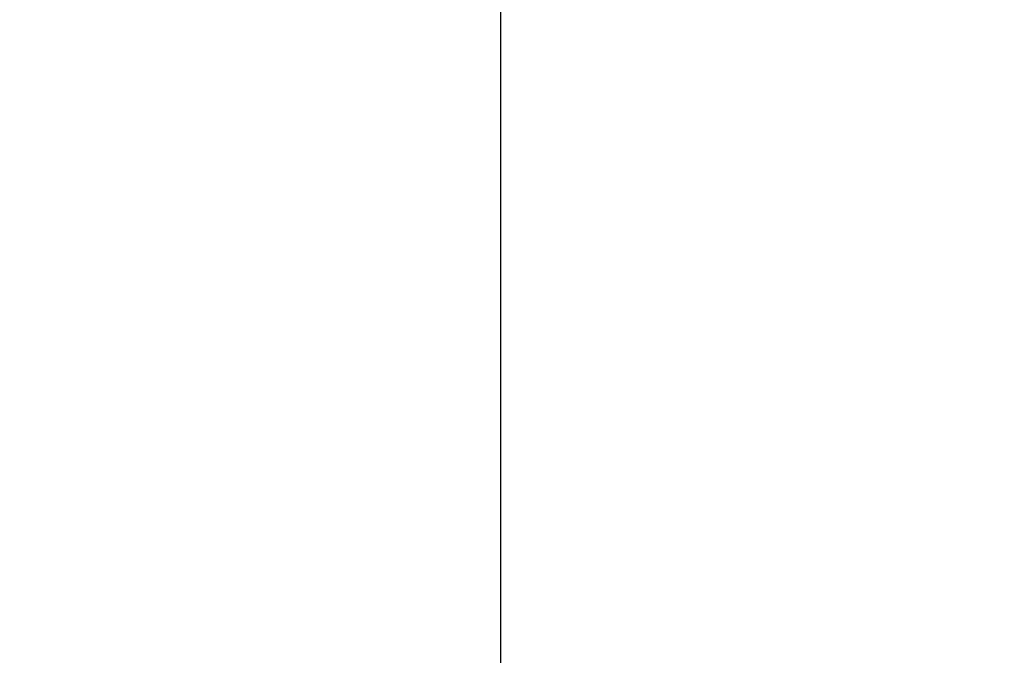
# Model space of a CAD drawing. Extents: x 0 to 80, y 0 to 80.
# Tile 245 of 256: x 8.64685 to 8.64935, y 35.41905 to 35.42067. Entities that reach past the tile are written whole.
import ezdxf

# ---------------------------------------------------------------- set-up
doc = ezdxf.new("R2010")
doc.units = 0
doc.header["$LTSCALE"] = 25.4
doc.layers.get('0').update_dxf_attribs({"color": 13, "linetype": 'CONTINUOUS'})

# ---------------------------------------------------------------- blocks, each defined once
blk = doc.blocks.new('ORBIT-I-KINKIET-20-7806-78')
at = {"color": 7}
blk.add_line((25.0446873, 35.64608, 343.570343), (25.0446873, 35.7683601, 343.570343), dxfattribs=at)
mesh = blk.add_polyface(dxfattribs=at)
corners = [(25.0446873, 35.7683601, 343.570343), (24.3199768, 35.64608, 343.1353149), (25.0446873, 35.64608, 343.570343)]
mesh.append_faces([[corners[k] for k in face] for face in [(0, 1, 2)]], dxfattribs={"color": 7})
mesh = blk.add_polyface(dxfattribs=at)
corners = [(25.0446873, 35.7683601, 343.570343), (24.3199768, 35.7683601, 343.1353149), (24.3199768, 35.64608, 343.1353149)]
mesh.append_faces([[corners[k] for k in face] for face in [(0, 1, 2)]], dxfattribs={"color": 7})
mesh = blk.add_polyface(dxfattribs=at)
corners = [(25.4827461, 35.64608, 303.7221375), (24.774519, 35.7683601, 304.1225586), (25.4827461, 35.7683601, 303.7221375)]
mesh.append_faces([[corners[k] for k in face] for face in [(0, 1, 2)]], dxfattribs={"color": 7})
mesh = blk.add_polyface(dxfattribs=at)
corners = [(25.4827461, 35.64608, 303.7221375), (24.774519, 35.64608, 304.1225586), (24.774519, 35.7683601, 304.1225586)]
mesh.append_faces([[corners[k] for k in face] for face in [(0, 1, 2)]], dxfattribs={"color": 7})

msp = doc.modelspace()

# ---------------------------------------------------------------- block references
at = {"color": 0}
msp.add_blockref('ORBIT-I-KINKIET-20-7806-78', (-16.3966141, -0.3460782, -57.5), dxfattribs=at)

doc.saveas('drawing.dxf')
